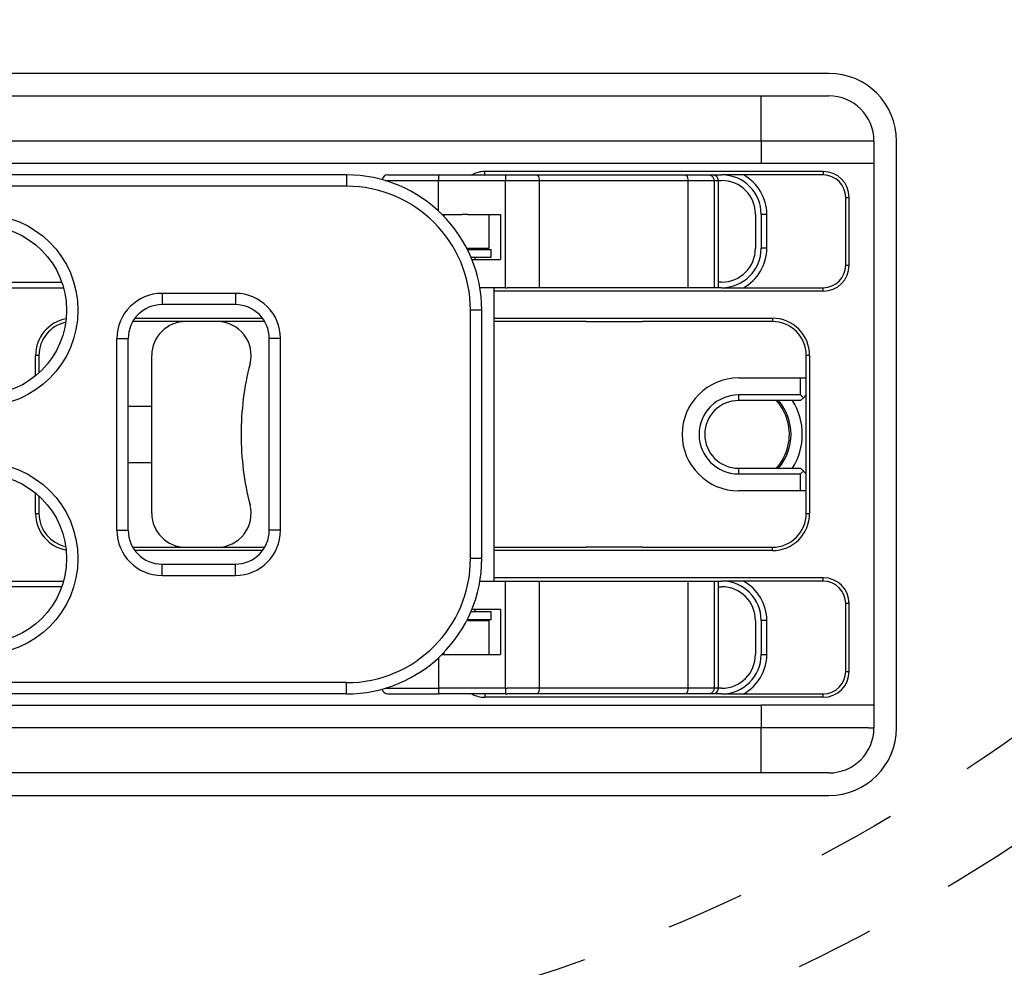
# Model space of a CAD drawing. Extents: x -1809 to 6113, y -4129 to 1471.
# Tile 138 of 197: x 2605 to 2693, y -1972 to -1888. Entities that reach past the tile are written whole.
import ezdxf

# ---------------------------------------------------------------- set-up
doc = ezdxf.new("R2010")
doc.units = 0
doc.linetypes.add('DASHED', pattern=[15, 7, -8])
doc.layers.get('0').update_dxf_attribs({"linetype": 'CONTINUOUS'})
doc.layers.add('1', color=7, linetype='CONTINUOUS')

# ---------------------------------------------------------------- blocks, each defined once
blk = doc.blocks.new('DOWEL_PIN_5X22DIN6325__388', base_point=(2660.562, -1914.879))
at = {"color": 1, "linetype": 'CONTINUOUS'}
blk.add_line((2655.562, -1914.879), (2660.562, -1914.879), dxfattribs=at)
blk = doc.blocks.new('DOWEL_PIN_5X22DIN6325__389', base_point=(2660.562, -1934.879))
at = {"color": 1, "linetype": 'CONTINUOUS'}
blk.add_line((2660.562, -1934.879), (2655.562, -1934.879), dxfattribs=at)
blk = doc.blocks.new('NEEDLE_BEARING_0509_1__390', base_point=(2661.562, -1947.379))
at = {"color": 1, "linetype": 'CONTINUOUS'}
blk.add_line((2661.562, -1947.379), (2654.562, -1947.379), dxfattribs=at)
blk = doc.blocks.new('NEEDLE_BEARING_0509_3__392', base_point=(2661.562, -1902.379))
at = {"color": 1, "linetype": 'CONTINUOUS'}
blk.add_line((2654.562, -1902.379), (2661.562, -1902.379), dxfattribs=at)
blk = doc.blocks.new('BEARING_PARTS__393', base_point=(2661.562, -1902.379))
for name, p in [('NEEDLE_BEARING_0509_3__392', (2661.562, -1902.379)), ('DOWEL_PIN_5X22DIN6325__388', (2660.562, -1914.879)), ('DOWEL_PIN_5X22DIN6325__389', (2660.562, -1934.879)), ('NEEDLE_BEARING_0509_1__390', (2661.562, -1947.379))]:
    blk.add_blockref(name, p)
blk = doc.blocks.new('PLATE_E7018-27702__394', base_point=(2681.062, -1894.879))
at = {"color": 1, "linetype": 'CONTINUOUS'}
for p, q in [((2580.062, -1894.879), (2624.062, -1894.879)), ((2624.062, -1894.879), (2626.062, -1894.879)), ((2626.062, -1894.879), (2627.062, -1894.879)), ((2627.062, -1894.879), (2629.062, -1894.879)), ((2629.062, -1894.879), (2655.562, -1894.879)), ((2655.562, -1894.879), (2657.562, -1894.879)), ((2657.562, -1894.879), (2658.062, -1894.879)), ((2658.062, -1894.879), (2658.562, -1894.879)), ((2658.562, -1894.879), (2660.562, -1894.879)), ((2660.562, -1894.879), (2671.062, -1894.879)), ((2671.062, -1894.879), (2677.062, -1894.879)), ((2681.062, -1898.879), (2680.562, -1898.879)), ((2681.062, -1898.879), (2681.062, -1900.879)), ((2681.062, -1900.879), (2681.062, -1948.879)), ((2648.562, -1901.879), (2651.151, -1901.879)), ((2651.151, -1901.879), (2664.322, -1901.879)), ((2664.322, -1901.879), (2666.413, -1901.879)), ((2666.413, -1901.879), (2666.777, -1901.879)), ((2666.777, -1901.879), (2667.562, -1901.879)), ((2648.562, -1902.379), (2651.401, -1902.379)), ((2651.401, -1902.379), (2654.562, -1902.379)), ((2654.562, -1902.379), (2661.562, -1902.379)), ((2661.562, -1902.379), (2664.572, -1902.379)), ((2664.572, -1902.379), (2666.888, -1902.379)), ((2666.888, -1902.379), (2667.277, -1902.379)), ((2667.277, -1902.379), (2667.562, -1902.379)), ((2645.062, -1905.379), (2644.562, -1905.379)), ((2670.562, -1905.379), (2670.562, -1908.379)), ((2671.062, -1905.379), (2671.062, -1908.379)), ((2671.562, -1905.379), (2671.062, -1905.379)), ((2671.562, -1908.379), (2671.562, -1905.379)), ((2644.968, -1908.379), (2645.062, -1908.379)), ((2671.562, -1908.379), (2671.062, -1908.379)), ((2667.562, -1911.379), (2667.277, -1911.379)), ((2651.401, -1911.879), (2648.562, -1911.879)), ((2664.572, -1911.879), (2651.401, -1911.879)), ((2666.888, -1911.879), (2664.572, -1911.879)), ((2667.277, -1911.879), (2666.888, -1911.879)), ((2667.562, -1911.879), (2667.277, -1911.879)), ((2648.562, -1937.879), (2651.401, -1937.879)), ((2651.401, -1937.879), (2664.572, -1937.879)), ((2664.572, -1937.879), (2666.888, -1937.879)), ((2666.888, -1937.879), (2667.277, -1937.879)), ((2667.277, -1937.879), (2667.562, -1937.879)), ((2667.277, -1938.379), (2667.562, -1938.379)), ((2645.062, -1941.379), (2644.968, -1941.379)), ((2670.562, -1941.379), (2670.562, -1944.379)), ((2671.062, -1941.379), (2671.062, -1944.379)), ((2671.562, -1941.379), (2671.062, -1941.379)), ((2671.562, -1944.379), (2671.562, -1941.379)), ((2644.562, -1944.379), (2645.062, -1944.379)), ((2671.062, -1944.379), (2671.562, -1944.379)), ((2651.401, -1947.379), (2648.562, -1947.379)), ((2654.562, -1947.379), (2651.401, -1947.379)), ((2661.562, -1947.379), (2654.562, -1947.379)), ((2664.572, -1947.379), (2661.562, -1947.379)), ((2666.888, -1947.379), (2664.572, -1947.379)), ((2667.277, -1947.379), (2666.888, -1947.379)), ((2667.562, -1947.379), (2667.277, -1947.379)), ((2651.151, -1947.879), (2648.562, -1947.879)), ((2664.322, -1947.879), (2651.151, -1947.879)), ((2666.413, -1947.879), (2664.322, -1947.879)), ((2666.777, -1947.879), (2666.413, -1947.879)), ((2667.562, -1947.879), (2666.777, -1947.879)), ((2681.062, -1948.879), (2681.062, -1950.879)), ((2680.562, -1950.879), (2681.062, -1950.879)), ((2624.062, -1954.879), (2580.062, -1954.879)), ((2626.062, -1954.879), (2624.062, -1954.879)), ((2627.062, -1954.879), (2626.062, -1954.879)), ((2629.062, -1954.879), (2627.062, -1954.879)), ((2655.562, -1954.879), (2629.062, -1954.879)), ((2657.562, -1954.879), (2655.562, -1954.879)), ((2658.062, -1954.879), (2657.562, -1954.879)), ((2658.562, -1954.879), (2658.062, -1954.879)), ((2660.562, -1954.879), (2658.562, -1954.879)), ((2671.062, -1954.879), (2660.562, -1954.879)), ((2677.062, -1954.879), (2671.062, -1954.879))]:
    blk.add_line(p, q, dxfattribs=at)
for centre, radius, start, end in [((2677.062, -1898.879), 4, 0, 90), ((2667.562, -1905.379), 3.5, 0, 90), ((2667.562, -1905.379), 4, 0, 61.04498), ((2667.562, -1905.379), 3, 0, 90), ((2648.562, -1908.379), 3.5, 180, -178.36275), ((2648.562, -1908.379), 3, 180, -178.08979), ((2667.562, -1908.379), 3, -90, 0), ((2667.562, -1908.379), 3.5, -90, 0), ((2667.562, -1908.379), 4, -61.04498, 0), ((2648.562, -1908.379), 3, -164.53399, -160.52878), ((2669.111, -1924.879), 4.6, -40.70571, 40.70571), ((2669.111, -1924.879), 5.6, -32.39237, 32.39237), ((2667.562, -1941.379), 3.5, 0, 90), ((2667.562, -1941.379), 4, 0, 61.04498), ((2667.562, -1941.379), 3, 0, 90), ((2648.562, -1941.379), 3, 160.52878, 164.53399), ((2648.562, -1941.379), 3.5, 178.36275, 180), ((2648.562, -1941.379), 3, 178.08979, 180), ((2667.562, -1944.379), 3, -90, 0), ((2667.562, -1944.379), 3.5, -90, 0), ((2667.562, -1944.379), 4, -61.04498, 0), ((2677.062, -1950.879), 4, -90, 0)]:
    blk.add_arc(centre, radius, start, end, dxfattribs=at)
blk = doc.blocks.new('PLATE_ASSY_E7018-67702_395', base_point=(2681.062, -1894.879))
for name, p in [('PLATE_E7018-27702__394', (2681.062, -1894.879)), ('BEARING_PARTS__393', (2661.562, -1902.379))]:
    blk.add_blockref(name, p)
blk = doc.blocks.new('DOWEL_PIN_5X50_DIN6325_396', base_point=(2617.062, -1922.379))
at = {"color": 1, "linetype": 'CONTINUOUS'}
for p, q in [((2587.062, -1922.379), (2589.062, -1922.379)), ((2614.971, -1922.379), (2617.062, -1922.379)), ((2587.062, -1927.379), (2589.062, -1927.379)), ((2614.971, -1927.379), (2617.062, -1927.379))]:
    blk.add_line(p, q, dxfattribs=at)
blk = doc.blocks.new('LATCH_E7018-21201_1__398', base_point=(2675.062, -1914.879))
at = {"color": 1, "linetype": 'CONTINUOUS'}
for p, q in [((2622.864, -1914.879), (2620.062, -1914.879)), ((2626.562, -1914.879), (2622.864, -1914.879)), ((2627.069, -1914.879), (2626.562, -1914.879)), ((2655.562, -1914.879), (2647.373, -1914.879)), ((2655.562, -1914.879), (2660.562, -1914.879)), ((2668.066, -1914.879), (2660.562, -1914.879)), ((2672.062, -1914.879), (2668.066, -1914.879)), ((2617.062, -1931.879), (2617.062, -1917.879)), ((2675.062, -1919.879), (2675.062, -1917.879)), ((2669.062, -1919.879), (2674.562, -1919.879)), ((2674.562, -1919.879), (2675.062, -1919.879)), ((2674.562, -1921.379), (2674.562, -1919.879)), ((2675.062, -1921.379), (2675.062, -1919.879)), ((2674.562, -1921.379), (2669.062, -1921.379)), ((2669.062, -1921.379), (2669.062, -1921.879)), ((2674.812, -1921.629), (2674.562, -1921.379)), ((2675.062, -1921.379), (2674.812, -1921.629)), ((2674.562, -1921.879), (2669.062, -1921.879)), ((2674.812, -1921.629), (2674.562, -1921.879)), ((2669.062, -1927.879), (2674.562, -1927.879)), ((2669.062, -1927.879), (2669.062, -1928.379)), ((2674.812, -1928.129), (2674.562, -1927.879)), ((2674.812, -1928.129), (2674.562, -1928.379)), ((2674.812, -1928.129), (2675.062, -1928.379)), ((2669.062, -1928.379), (2674.562, -1928.379)), ((2674.562, -1929.879), (2674.562, -1928.379)), ((2675.062, -1929.879), (2675.062, -1928.379)), ((2674.562, -1929.879), (2669.062, -1929.879)), ((2675.062, -1929.879), (2674.562, -1929.879)), ((2675.062, -1931.879), (2675.062, -1929.879)), ((2620.062, -1934.879), (2622.864, -1934.879)), ((2622.864, -1934.879), (2626.062, -1934.879)), ((2626.062, -1934.879), (2627.069, -1934.879)), ((2647.373, -1934.879), (2655.562, -1934.879)), ((2660.562, -1934.879), (2655.562, -1934.879)), ((2660.562, -1934.879), (2667.966, -1934.879)), ((2667.966, -1934.879), (2672.062, -1934.879))]:
    blk.add_line(p, q, dxfattribs=at)
for centre, radius, start, end in [((2620.062, -1917.879), 3, 90, 180), ((2622.864, -1917.879), 3, -14.47751, 90), ((2672.062, -1917.879), 3, 0, 90), ((2649.974, -1924.879), 25, 165.52249, 180), ((2669.062, -1924.879), 5, 90, -90), ((2669.062, -1924.879), 3.5, 90, -90), ((2669.062, -1924.879), 3, 90, -90), ((2649.974, -1924.879), 25, 180, -165.52249), ((2622.864, -1931.879), 3, -90, 14.47751), ((2620.062, -1931.879), 3, 180, -90), ((2672.062, -1931.879), 3, -90, 0)]:
    blk.add_arc(centre, radius, start, end, dxfattribs=at)
blk = doc.blocks.new('LOCK_ASSY__399', base_point=(2675.062, -1914.879))
for name, p in [('LATCH_E7018-21201_1__398', (2675.062, -1914.879)), ('DOWEL_PIN_5X50_DIN6325_396', (2617.062, -1922.379))]:
    blk.add_blockref(name, p)
blk = doc.blocks.new('LEVER_E7018-25001__400', base_point=(2646.303, -1901.879))
at = {"color": 1, "linetype": 'CONTINUOUS'}
for p, q in [((2617.473, -1901.879), (2569.156, -1901.879)), ((2628.34, -1901.879), (2617.473, -1901.879)), ((2629.34, -1901.879), (2628.34, -1901.879)), ((2634.303, -1901.879), (2629.34, -1901.879)), ((2634.303, -1901.879), (2634.303, -1902.879)), ((2634.303, -1902.879), (2569.156, -1902.879)), ((2617.971, -1912.379), (2617.971, -1913.379)), ((2624.471, -1912.379), (2617.971, -1912.379)), ((2624.471, -1912.379), (2624.471, -1913.379)), ((2624.471, -1913.379), (2617.971, -1913.379)), ((2645.303, -1935.879), (2645.303, -1913.879)), ((2646.303, -1913.879), (2645.303, -1913.879)), ((2646.303, -1935.879), (2646.303, -1913.879)), ((2613.971, -1916.379), (2614.971, -1916.379)), ((2613.971, -1933.379), (2613.971, -1916.379)), ((2614.971, -1933.379), (2614.971, -1916.379)), ((2628.471, -1916.379), (2627.471, -1916.379)), ((2627.471, -1933.379), (2627.471, -1916.379)), ((2628.471, -1933.379), (2628.471, -1916.379)), ((2613.971, -1933.379), (2614.971, -1933.379)), ((2628.471, -1933.379), (2627.471, -1933.379)), ((2646.303, -1935.879), (2645.303, -1935.879)), ((2617.971, -1936.379), (2624.471, -1936.379)), ((2617.971, -1937.379), (2617.971, -1936.379)), ((2624.471, -1937.379), (2624.471, -1936.379)), ((2617.971, -1937.379), (2624.471, -1937.379)), ((2634.303, -1946.879), (2569.156, -1946.879)), ((2634.303, -1947.879), (2634.303, -1946.879)), ((2617.473, -1947.879), (2569.156, -1947.879)), ((2628.34, -1947.879), (2617.473, -1947.879)), ((2629.34, -1947.879), (2628.34, -1947.879)), ((2634.303, -1947.879), (2629.34, -1947.879))]:
    blk.add_line(p, q, dxfattribs=at)
for centre, radius in [((2602.016, -1913.879), 8.5), ((2602.016, -1913.879), 7.5), ((2602.016, -1935.879), 8.5), ((2602.016, -1935.879), 7.5)]:
    blk.add_circle(centre, radius, dxfattribs=at)
for centre, radius, start, end in [((2634.303, -1913.879), 12, 0, 90), ((2634.303, -1913.879), 11, 0, 90), ((2617.971, -1916.379), 4, 90, 180), ((2624.471, -1916.379), 4, 0, 90), ((2617.971, -1916.379), 3, 90, 180), ((2624.471, -1916.379), 3, 0, 90), ((2617.971, -1933.379), 4, 180, -90), ((2617.971, -1933.379), 3, -180, -90), ((2624.471, -1933.379), 3, -90, 0), ((2624.471, -1933.379), 4, -90, 0), ((2634.303, -1935.879), 11, -90, 0), ((2634.303, -1935.879), 12, -90, 0)]:
    blk.add_arc(centre, radius, start, end, dxfattribs=at)
blk = doc.blocks.new('RETAIN_RING_DIN6799-4__402', base_point=(2647.123, -1908.479))
at = {"color": 1, "linetype": 'CONTINUOUS'}
for p, q in [((2645.019, -1908.479), (2647.123, -1908.479)), ((2647.123, -1909.179), (2647.123, -1908.479)), ((2645.344, -1909.179), (2647.123, -1909.179))]:
    blk.add_line(p, q, dxfattribs=at)
blk = doc.blocks.new('RETAIN_RING_DIN6799-4__403', base_point=(2647.123, -1940.579))
at = {"color": 1, "linetype": 'CONTINUOUS'}
for p, q in [((2645.344, -1940.579), (2647.123, -1940.579)), ((2647.123, -1941.279), (2647.123, -1940.579)), ((2645.019, -1941.279), (2647.123, -1941.279))]:
    blk.add_line(p, q, dxfattribs=at)
blk = doc.blocks.new('CAM_E7018-25002__404', base_point=(2667.277, -1901.879))
at = {"color": 1, "linetype": 'CONTINUOUS'}
for p, q in [((2637.973, -1901.879), (2640.273, -1901.879)), ((2640.273, -1901.879), (2642.473, -1901.879)), ((2642.473, -1901.879), (2644.673, -1901.879)), ((2642.473, -1901.879), (2642.473, -1902.379)), ((2644.673, -1901.879), (2646.562, -1901.879)), ((2646.562, -1901.879), (2648.401, -1901.879)), ((2648.401, -1901.879), (2648.562, -1901.879)), ((2648.401, -1901.879), (2648.401, -1902.379)), ((2648.562, -1901.879), (2651.151, -1901.879)), ((2651.151, -1901.879), (2664.322, -1901.879)), ((2664.322, -1901.879), (2666.413, -1901.879)), ((2666.413, -1901.879), (2666.777, -1901.879)), ((2637.731, -1902.379), (2642.473, -1902.379)), ((2642.473, -1905.09), (2642.473, -1902.379)), ((2642.473, -1902.379), (2648.401, -1902.379)), ((2648.401, -1902.379), (2648.562, -1902.379)), ((2648.401, -1911.879), (2648.401, -1902.379)), ((2648.562, -1902.379), (2651.401, -1902.379)), ((2651.401, -1902.379), (2651.401, -1911.879)), ((2651.401, -1902.379), (2654.562, -1902.379)), ((2654.562, -1902.379), (2661.562, -1902.379)), ((2661.562, -1902.379), (2664.572, -1902.379)), ((2664.572, -1902.379), (2664.572, -1911.879)), ((2664.572, -1902.379), (2666.888, -1902.379)), ((2666.888, -1902.379), (2666.888, -1911.879)), ((2666.888, -1902.379), (2667.277, -1902.379)), ((2667.277, -1911.879), (2667.277, -1902.379)), ((2642.773, -1905.379), (2642.973, -1905.379)), ((2642.973, -1905.379), (2644.562, -1905.379)), ((2645.062, -1905.379), (2644.562, -1905.379)), ((2645.062, -1905.379), (2645.562, -1905.379)), ((2645.562, -1905.379), (2646.973, -1905.379)), ((2646.973, -1905.379), (2647.973, -1905.379)), ((2647.973, -1905.379), (2647.973, -1909.379)), ((2645.427, -1909.379), (2647.973, -1909.379)), ((2646.562, -1911.879), (2646.135, -1911.879)), ((2647.373, -1911.879), (2646.562, -1911.879)), ((2647.373, -1911.879), (2647.373, -1937.879)), ((2648.401, -1911.879), (2647.373, -1911.879)), ((2648.401, -1911.879), (2648.562, -1911.879)), ((2651.401, -1911.879), (2648.562, -1911.879)), ((2664.572, -1911.879), (2651.401, -1911.879)), ((2666.888, -1911.879), (2664.572, -1911.879)), ((2667.277, -1911.879), (2666.888, -1911.879)), ((2646.135, -1937.879), (2646.562, -1937.879)), ((2646.562, -1937.879), (2647.373, -1937.879)), ((2647.373, -1937.879), (2648.401, -1937.879)), ((2648.401, -1937.879), (2648.562, -1937.879)), ((2648.401, -1947.379), (2648.401, -1937.879)), ((2648.562, -1937.879), (2651.401, -1937.879)), ((2651.401, -1937.879), (2664.572, -1937.879)), ((2651.401, -1937.879), (2651.401, -1947.379)), ((2664.572, -1937.879), (2666.888, -1937.879)), ((2664.572, -1937.879), (2664.572, -1947.379)), ((2666.888, -1937.879), (2667.277, -1937.879)), ((2666.888, -1937.879), (2666.888, -1947.379)), ((2667.277, -1947.379), (2667.277, -1937.879)), ((2645.427, -1940.379), (2647.973, -1940.379)), ((2647.973, -1940.379), (2647.973, -1944.379)), ((2642.473, -1944.668), (2642.473, -1947.379)), ((2642.773, -1944.379), (2642.973, -1944.379)), ((2642.973, -1944.379), (2644.562, -1944.379)), ((2644.562, -1944.379), (2645.062, -1944.379)), ((2645.062, -1944.379), (2645.562, -1944.379)), ((2645.562, -1944.379), (2646.973, -1944.379)), ((2646.973, -1944.379), (2647.973, -1944.379)), ((2637.731, -1947.379), (2642.473, -1947.379)), ((2648.401, -1947.379), (2642.473, -1947.379)), ((2642.473, -1947.379), (2642.473, -1947.879)), ((2648.401, -1947.379), (2648.562, -1947.379)), ((2648.401, -1947.379), (2648.401, -1947.879)), ((2651.401, -1947.379), (2648.562, -1947.379)), ((2654.562, -1947.379), (2651.401, -1947.379)), ((2661.562, -1947.379), (2654.562, -1947.379)), ((2664.572, -1947.379), (2661.562, -1947.379)), ((2666.888, -1947.379), (2664.572, -1947.379)), ((2667.277, -1947.379), (2666.888, -1947.379)), ((2637.973, -1947.879), (2640.273, -1947.879)), ((2640.273, -1947.879), (2642.473, -1947.879)), ((2644.673, -1947.879), (2642.473, -1947.879)), ((2646.562, -1947.879), (2644.673, -1947.879)), ((2648.401, -1947.879), (2646.562, -1947.879)), ((2648.401, -1947.879), (2648.562, -1947.879)), ((2651.151, -1947.879), (2648.562, -1947.879)), ((2664.322, -1947.879), (2651.151, -1947.879)), ((2666.413, -1947.879), (2664.322, -1947.879)), ((2666.777, -1947.879), (2666.413, -1947.879))]:
    blk.add_line(p, q, dxfattribs=at)
for centre, start, end in [((2637.973, -1902.379), 90, 171.69872), ((2666.777, -1902.379), 0, 90), ((2637.973, -1947.379), -171.69872, -90), ((2666.777, -1947.379), -90, 0)]:
    blk.add_arc(centre, 0.5, start, end, dxfattribs=at)
for points in [[(2651.151, -1901.879), (2651.195, -1901.879), (2651.238, -1901.902), (2651.314, -1901.99), (2651.345, -1902.053), (2651.389, -1902.205), (2651.401, -1902.291), (2651.401, -1902.379)], [(2664.322, -1901.879), (2664.366, -1901.879), (2664.409, -1901.902), (2664.485, -1901.99), (2664.517, -1902.053), (2664.56, -1902.205), (2664.572, -1902.291), (2664.572, -1902.379)], [(2666.413, -1901.879), (2666.496, -1901.879), (2666.578, -1901.902), (2666.723, -1901.99), (2666.783, -1902.053), (2666.866, -1902.205), (2666.888, -1902.291), (2666.888, -1902.379)], [(2651.401, -1947.379), (2651.401, -1947.467), (2651.389, -1947.553), (2651.345, -1947.705), (2651.314, -1947.768), (2651.238, -1947.856), (2651.195, -1947.879), (2651.151, -1947.879)], [(2664.572, -1947.379), (2664.572, -1947.467), (2664.56, -1947.553), (2664.517, -1947.705), (2664.485, -1947.768), (2664.409, -1947.856), (2664.366, -1947.879), (2664.322, -1947.879)], [(2666.888, -1947.379), (2666.888, -1947.467), (2666.866, -1947.553), (2666.783, -1947.705), (2666.723, -1947.768), (2666.578, -1947.856), (2666.496, -1947.879), (2666.413, -1947.879)]]:
    blk.add_open_spline(points, degree=3, knots=[0, 0, 0, 0, 1, 1, 2, 2, 3, 3, 3, 3], dxfattribs=at)
blk = doc.blocks.new('PIN_E7018-23702_1__405', base_point=(2644.973, -1901.879))
at = {"color": 1, "linetype": 'CONTINUOUS'}
for p, q in [((2640.273, -1901.879), (2642.473, -1901.879)), ((2642.473, -1901.879), (2644.673, -1901.879)), ((2644.973, -1908.389), (2644.973, -1908.379)), ((2644.973, -1941.379), (2644.973, -1941.369)), ((2640.273, -1947.879), (2642.473, -1947.879)), ((2644.673, -1947.879), (2642.473, -1947.879))]:
    blk.add_line(p, q, dxfattribs=at)
blk = doc.blocks.new('RAIL_E7018-23701_1__407', base_point=(2646.973, -1901.879))
at = {"color": 1, "linetype": 'CONTINUOUS'}
for p, q in [((2617.473, -1901.879), (2569.156, -1901.879)), ((2628.34, -1901.879), (2617.473, -1901.879)), ((2629.34, -1901.879), (2628.34, -1901.879)), ((2642.773, -1905.379), (2642.973, -1905.379)), ((2642.973, -1905.379), (2644.562, -1905.379)), ((2642.973, -1905.583), (2642.973, -1905.379)), ((2645.062, -1905.379), (2644.562, -1905.379)), ((2645.062, -1905.379), (2645.562, -1905.379)), ((2645.562, -1905.379), (2646.973, -1905.379)), ((2646.973, -1908.379), (2646.973, -1905.379)), ((2644.968, -1908.379), (2645.062, -1908.379)), ((2645.062, -1908.379), (2645.562, -1908.379)), ((2645.562, -1908.379), (2646.973, -1908.379)), ((2594.945, -1911.379), (2609.087, -1911.379)), ((2594.788, -1911.879), (2609.245, -1911.879))]:
    blk.add_line(p, q, dxfattribs=at)
blk = doc.blocks.new('RAIL_E7018-23701_2__408', base_point=(2646.973, -1937.879))
at = {"color": 1, "linetype": 'CONTINUOUS'}
for p, q in [((2594.788, -1937.879), (2609.245, -1937.879)), ((2609.087, -1938.379), (2594.945, -1938.379)), ((2645.062, -1941.379), (2644.968, -1941.379)), ((2645.062, -1941.379), (2645.562, -1941.379)), ((2645.562, -1941.379), (2646.973, -1941.379)), ((2646.973, -1944.379), (2646.973, -1941.379)), ((2642.773, -1944.379), (2642.973, -1944.379)), ((2642.973, -1944.379), (2642.973, -1944.175)), ((2642.973, -1944.379), (2644.562, -1944.379)), ((2644.562, -1944.379), (2645.062, -1944.379)), ((2645.062, -1944.379), (2645.562, -1944.379)), ((2645.562, -1944.379), (2646.973, -1944.379)), ((2617.473, -1947.879), (2569.156, -1947.879)), ((2628.34, -1947.879), (2617.473, -1947.879)), ((2629.34, -1947.879), (2628.34, -1947.879))]:
    blk.add_line(p, q, dxfattribs=at)
blk = doc.blocks.new('CLAMP_ASSY__410', base_point=(2667.277, -1901.879))
for name, p in [('RAIL_E7018-23701_1__407', (2646.973, -1901.879)), ('LEVER_E7018-25001__400', (2646.303, -1901.879)), ('CAM_E7018-25002__404', (2667.277, -1901.879)), ('PIN_E7018-23702_1__405', (2644.973, -1901.879)), ('RETAIN_RING_DIN6799-4__402', (2647.123, -1908.479)), ('RAIL_E7018-23701_2__408', (2646.973, -1937.879)), ('RETAIN_RING_DIN6799-4__403', (2647.123, -1940.579))]:
    blk.add_blockref(name, p)
blk = doc.blocks.new('PIN_E7018-23703_8__412', base_point=(2660.562, -1950.879))
at = {"color": 1, "linetype": 'CONTINUOUS'}
for p, q in [((2656.062, -1950.879), (2655.562, -1950.879)), ((2660.062, -1950.879), (2656.062, -1950.879)), ((2660.499, -1950.879), (2660.062, -1950.879)), ((2660.562, -1950.879), (2660.499, -1950.879)), ((2657.562, -1954.879), (2655.562, -1954.879)), ((2660.562, -1954.879), (2658.562, -1954.879))]:
    blk.add_line(p, q, dxfattribs=at)
blk = doc.blocks.new('PIN_E7018-23703_7__413', base_point=(2629.062, -1950.879))
at = {"color": 1, "linetype": 'CONTINUOUS'}
for p, q in [((2624.562, -1950.879), (2624.062, -1950.879)), ((2628.562, -1950.879), (2624.562, -1950.879)), ((2628.999, -1950.879), (2628.562, -1950.879)), ((2629.062, -1950.879), (2628.999, -1950.879)), ((2626.062, -1954.879), (2624.062, -1954.879)), ((2629.062, -1954.879), (2627.062, -1954.879))]:
    blk.add_line(p, q, dxfattribs=at)
blk = doc.blocks.new('PIN_E7018-23703_2__417', base_point=(2629.062, -1894.879))
at = {"color": 1, "linetype": 'CONTINUOUS'}
for p, q in [((2624.062, -1894.879), (2626.062, -1894.879)), ((2627.062, -1894.879), (2629.062, -1894.879)), ((2624.562, -1898.879), (2624.062, -1898.879)), ((2628.562, -1898.879), (2624.562, -1898.879)), ((2629.062, -1898.879), (2628.562, -1898.879))]:
    blk.add_line(p, q, dxfattribs=at)
blk = doc.blocks.new('PIN_E7018-23703_1__418', base_point=(2660.562, -1894.879))
at = {"color": 1, "linetype": 'CONTINUOUS'}
for p, q in [((2655.562, -1894.879), (2657.562, -1894.879)), ((2658.562, -1894.879), (2660.562, -1894.879)), ((2656.062, -1898.879), (2655.562, -1898.879)), ((2660.062, -1898.879), (2656.062, -1898.879)), ((2660.562, -1898.879), (2660.062, -1898.879))]:
    blk.add_line(p, q, dxfattribs=at)
blk = doc.blocks.new('LATCHPINS__419', base_point=(2660.562, -1894.879))
for name, p in [('PIN_E7018-23703_2__417', (2629.062, -1894.879)), ('PIN_E7018-23703_1__418', (2660.562, -1894.879)), ('PIN_E7018-23703_7__413', (2629.062, -1950.879)), ('PIN_E7018-23703_8__412', (2660.562, -1950.879))]:
    blk.add_blockref(name, p)
blk = doc.blocks.new('Z_STAGE_PLATE__420', base_point=(2681.062, -1894.879))
at = {"color": 1, "linetype": 'CONTINUOUS'}
for p, q in [((2580.062, -1894.879), (2624.062, -1894.879)), ((2624.062, -1894.879), (2626.062, -1894.879)), ((2626.062, -1894.879), (2627.062, -1894.879)), ((2627.062, -1894.879), (2629.062, -1894.879)), ((2629.062, -1894.879), (2655.562, -1894.879)), ((2655.562, -1894.879), (2657.562, -1894.879)), ((2657.562, -1894.879), (2658.062, -1894.879)), ((2658.062, -1894.879), (2658.562, -1894.879)), ((2658.562, -1894.879), (2660.562, -1894.879)), ((2660.562, -1894.879), (2671.062, -1894.879)), ((2671.062, -1894.879), (2677.062, -1894.879)), ((2671.062, -1898.879), (2671.062, -1894.879)), ((2624.062, -1898.879), (2580.062, -1898.879)), ((2624.562, -1898.879), (2624.062, -1898.879)), ((2628.562, -1898.879), (2624.562, -1898.879)), ((2629.062, -1898.879), (2628.562, -1898.879)), ((2655.562, -1898.879), (2629.062, -1898.879)), ((2656.062, -1898.879), (2655.562, -1898.879)), ((2660.062, -1898.879), (2656.062, -1898.879)), ((2660.562, -1898.879), (2660.062, -1898.879)), ((2671.062, -1898.879), (2660.562, -1898.879)), ((2680.562, -1898.879), (2671.062, -1898.879)), ((2671.062, -1898.879), (2671.062, -1900.879)), ((2681.062, -1898.879), (2680.562, -1898.879)), ((2681.062, -1898.879), (2681.062, -1900.879)), ((2671.062, -1900.879), (2533.062, -1900.879)), ((2681.062, -1900.879), (2671.062, -1900.879)), ((2681.062, -1900.879), (2681.062, -1948.879)), ((2646.562, -1901.879), (2646.562, -1901.579)), ((2676.562, -1901.579), (2646.562, -1901.579)), ((2646.562, -1901.879), (2648.401, -1901.879)), ((2648.401, -1901.879), (2648.562, -1901.879)), ((2648.562, -1901.879), (2651.151, -1901.879)), ((2651.151, -1901.879), (2664.322, -1901.879)), ((2664.322, -1901.879), (2666.413, -1901.879)), ((2666.413, -1901.879), (2666.777, -1901.879)), ((2666.777, -1901.879), (2667.562, -1901.879)), ((2676.562, -1901.879), (2667.562, -1901.879)), ((2676.562, -1901.579), (2676.562, -1901.879)), ((2678.562, -1909.879), (2678.562, -1903.879)), ((2678.562, -1903.879), (2678.862, -1903.879)), ((2678.862, -1909.879), (2678.862, -1903.879)), ((2678.562, -1909.879), (2678.862, -1909.879)), ((2647.373, -1911.879), (2646.562, -1911.879)), ((2648.401, -1911.879), (2647.373, -1911.879)), ((2676.562, -1912.179), (2647.373, -1912.179)), ((2648.401, -1911.879), (2648.562, -1911.879)), ((2651.401, -1911.879), (2648.562, -1911.879)), ((2664.572, -1911.879), (2651.401, -1911.879)), ((2666.888, -1911.879), (2664.572, -1911.879)), ((2667.277, -1911.879), (2666.888, -1911.879)), ((2667.562, -1911.879), (2667.277, -1911.879)), ((2667.562, -1911.879), (2676.562, -1911.879)), ((2676.562, -1912.179), (2676.562, -1911.879)), ((2620.062, -1914.879), (2615.373, -1914.879)), ((2615.571, -1914.579), (2626.871, -1914.579)), ((2622.864, -1914.879), (2620.062, -1914.879)), ((2626.562, -1914.879), (2622.864, -1914.879)), ((2627.069, -1914.879), (2626.562, -1914.879)), ((2647.373, -1914.579), (2672.062, -1914.579)), ((2655.562, -1914.879), (2647.373, -1914.879)), ((2655.562, -1914.879), (2660.562, -1914.879)), ((2668.066, -1914.879), (2660.562, -1914.879)), ((2672.062, -1914.879), (2668.066, -1914.879)), ((2672.062, -1914.579), (2672.062, -1914.879)), ((2607.062, -1917.879), (2606.762, -1917.879)), ((2606.762, -1919.687), (2606.762, -1917.879)), ((2607.062, -1917.879), (2607.062, -1919.428)), ((2675.362, -1917.879), (2675.062, -1917.879)), ((2675.062, -1919.879), (2675.062, -1917.879)), ((2675.362, -1917.879), (2675.362, -1931.879)), ((2675.062, -1921.379), (2675.062, -1919.879)), ((2675.062, -1928.379), (2675.062, -1921.379)), ((2675.062, -1929.879), (2675.062, -1928.379)), ((2606.762, -1931.879), (2606.762, -1930.071)), ((2675.062, -1931.879), (2675.062, -1929.879)), ((2607.062, -1930.33), (2607.062, -1931.879)), ((2606.762, -1931.879), (2607.062, -1931.879)), ((2675.062, -1931.879), (2675.362, -1931.879)), ((2615.373, -1934.879), (2620.062, -1934.879)), ((2626.871, -1935.179), (2615.571, -1935.179)), ((2620.062, -1934.879), (2622.864, -1934.879)), ((2622.864, -1934.879), (2626.062, -1934.879)), ((2626.062, -1934.879), (2627.069, -1934.879)), ((2647.373, -1934.879), (2655.562, -1934.879)), ((2672.062, -1935.179), (2647.373, -1935.179)), ((2660.562, -1934.879), (2655.562, -1934.879)), ((2660.562, -1934.879), (2667.966, -1934.879)), ((2667.966, -1934.879), (2672.062, -1934.879)), ((2672.062, -1935.179), (2672.062, -1934.879)), ((2646.562, -1937.879), (2647.373, -1937.879)), ((2676.562, -1937.579), (2647.373, -1937.579)), ((2647.373, -1937.879), (2648.401, -1937.879)), ((2648.401, -1937.879), (2648.562, -1937.879)), ((2648.562, -1937.879), (2651.401, -1937.879)), ((2651.401, -1937.879), (2664.572, -1937.879)), ((2664.572, -1937.879), (2666.888, -1937.879)), ((2666.888, -1937.879), (2667.277, -1937.879)), ((2667.277, -1937.879), (2667.562, -1937.879)), ((2676.562, -1937.879), (2667.562, -1937.879)), ((2676.562, -1937.879), (2676.562, -1937.579)), ((2678.562, -1945.879), (2678.562, -1939.879)), ((2678.862, -1939.879), (2678.562, -1939.879)), ((2678.862, -1945.879), (2678.862, -1939.879)), ((2678.562, -1945.879), (2678.862, -1945.879)), ((2646.562, -1947.879), (2646.562, -1948.179)), ((2648.401, -1947.879), (2646.562, -1947.879)), ((2676.562, -1948.179), (2646.562, -1948.179)), ((2648.401, -1947.879), (2648.562, -1947.879)), ((2651.151, -1947.879), (2648.562, -1947.879)), ((2664.322, -1947.879), (2651.151, -1947.879)), ((2666.413, -1947.879), (2664.322, -1947.879)), ((2666.777, -1947.879), (2666.413, -1947.879)), ((2667.562, -1947.879), (2666.777, -1947.879)), ((2667.562, -1947.879), (2676.562, -1947.879)), ((2676.562, -1948.179), (2676.562, -1947.879)), ((2533.062, -1948.879), (2671.062, -1948.879)), ((2681.062, -1948.879), (2671.062, -1948.879)), ((2671.062, -1948.879), (2671.062, -1950.879)), ((2681.062, -1948.879), (2681.062, -1950.879)), ((2624.062, -1950.879), (2580.062, -1950.879)), ((2624.562, -1950.879), (2624.062, -1950.879)), ((2628.562, -1950.879), (2624.562, -1950.879)), ((2628.999, -1950.879), (2628.562, -1950.879)), ((2629.062, -1950.879), (2628.999, -1950.879)), ((2655.562, -1950.879), (2629.062, -1950.879)), ((2656.062, -1950.879), (2655.562, -1950.879)), ((2660.062, -1950.879), (2656.062, -1950.879)), ((2660.499, -1950.879), (2660.062, -1950.879)), ((2660.562, -1950.879), (2660.499, -1950.879)), ((2671.062, -1950.879), (2660.562, -1950.879)), ((2671.062, -1954.879), (2671.062, -1950.879)), ((2680.562, -1950.879), (2671.062, -1950.879)), ((2680.562, -1950.879), (2681.062, -1950.879)), ((2624.062, -1954.879), (2580.062, -1954.879)), ((2626.062, -1954.879), (2624.062, -1954.879)), ((2627.062, -1954.879), (2626.062, -1954.879)), ((2629.062, -1954.879), (2627.062, -1954.879)), ((2655.562, -1954.879), (2629.062, -1954.879)), ((2657.562, -1954.879), (2655.562, -1954.879)), ((2658.062, -1954.879), (2657.562, -1954.879)), ((2658.562, -1954.879), (2658.062, -1954.879)), ((2660.562, -1954.879), (2658.562, -1954.879)), ((2671.062, -1954.879), (2660.562, -1954.879)), ((2677.062, -1954.879), (2671.062, -1954.879))]:
    blk.add_line(p, q, dxfattribs=at)
for centre, radius, start, end in [((2677.062, -1898.879), 4, 0, 90), ((2646.562, -1903.879), 2.3, 90, 119.59185), ((2676.562, -1903.879), 2.3, 0, 90), ((2676.562, -1903.879), 2, 0, 90), ((2676.562, -1909.879), 2, -90, 0), ((2676.562, -1909.879), 2.3, -90, 0), ((2610.062, -1917.879), 3.3, 100.1768, 180), ((2610.062, -1917.879), 3, 101.95211, 180), ((2672.062, -1917.879), 3.3, 0, 90), ((2672.062, -1917.879), 3, 0, 90), ((2610.062, -1931.879), 3.3, 180, -100.1768), ((2610.062, -1931.879), 3, 180, -101.95211), ((2672.062, -1931.879), 3, -90, 0), ((2672.062, -1931.879), 3.3, -90, 0), ((2676.562, -1939.879), 2.3, 0, 90), ((2676.562, -1939.879), 2, 0, 90), ((2676.562, -1945.879), 2, -90, 0), ((2676.562, -1945.879), 2.3, -90, 0), ((2646.562, -1945.879), 2.3, -119.59185, -90), ((2677.062, -1950.879), 4, -90, 0)]:
    blk.add_arc(centre, radius, start, end, dxfattribs=at)
blk = doc.blocks.new('Z-STAGE_ASSY__421', base_point=(2681.062, -1894.879))
for name, p in [('Z_STAGE_PLATE__420', (2681.062, -1894.879)), ('LATCHPINS__419', (2660.562, -1894.879)), ('CLAMP_ASSY__410', (2667.277, -1901.879)), ('LOCK_ASSY__399', (2675.062, -1914.879))]:
    blk.add_blockref(name, p)
blk = doc.blocks.new('E7018FA_ASSY_1__422', base_point=(2681.062, -1894.879))
for name in ['PLATE_ASSY_E7018-67702_395', 'Z-STAGE_ASSY__421']:
    blk.add_blockref(name, (2681.062, -1894.879))
blk = doc.blocks.new('E7018FA__461', base_point=(2681.062, -1688.879))
blk.add_blockref('E7018FA_ASSY_1__422', (2681.062, -1894.879))
blk = doc.blocks.new('BUSHING_E7018-21702_2__500', base_point=(2673.562, -1919.879))
at = {"color": 1, "linetype": 'CONTINUOUS'}
for radius, start, end in [(5, 90, -90), (4.5, 15, 41.81032), (4.5, -41.8103, 15)]:
    blk.add_arc((2669.062, -1924.879), radius, start, end, dxfattribs=at)
blk = doc.blocks.new('BUSHINGS_POGOTOWER__504', base_point=(2673.562, -1713.879))
blk.add_blockref('BUSHING_E7018-21702_2__500', (2673.562, -1919.879))
blk = doc.blocks.new('SMALLPARTS__570', base_point=(2852.362, -1481.879))
blk.add_blockref('BUSHINGS_POGOTOWER__504', (2673.562, -1713.879))
blk = doc.blocks.new('E7018-24101__571', base_point=(2838.862, -1521.879))
at = {"color": 1, "linetype": 'CONTINUOUS'}
for p, q in [((2677.062, -1892.879), (2527.062, -1892.879)), ((2683.062, -1950.879), (2683.062, -1898.879)), ((2527.062, -1956.879), (2677.062, -1956.879))]:
    blk.add_line(p, q, dxfattribs=at)
for centre, start, end in [((2677.062, -1898.879), 0, 90), ((2677.062, -1950.879), -90, 0)]:
    blk.add_arc(centre, 6, start, end, dxfattribs=at)
blk = doc.blocks.new('E7018-64101__572', base_point=(2852.362, -1481.879))
for name, p in [('SMALLPARTS__570', (2852.362, -1481.879)), ('E7018-24101__571', (2838.862, -1521.879))]:
    blk.add_blockref(name, p)
blk = doc.blocks.new('STIFF_ASSY_DUTBD__573', base_point=(2852.362, -1481.879))
blk.add_blockref('E7018-64101__572', (2852.362, -1481.879))
blk = doc.blocks.new('A1__574', base_point=(2852.362, -1481.879))
for name, p in [('STIFF_ASSY_DUTBD__573', (2852.362, -1481.879)), ('E7018FA__461', (2681.062, -1688.879))]:
    blk.add_blockref(name, p)
blk = doc.blocks.new('FRONT1__575', base_point=(2852.362, -1481.879))
blk.add_blockref('A1__574', (2852.362, -1481.879))
blk = doc.blocks.new('L1__576', base_point=(2852.362, -1481.879))
blk.add_blockref('FRONT1__575', (2852.362, -1481.879))
blk = doc.blocks.new('HEADPLATE_EG__638', base_point=(2054.302, -2191.016))
at = {"layer": '1', "color": 7, "linetype": 'DASHED'}
for radius in [166.688, 158.75]:
    blk.add_circle((2602.062, -1821.879), radius, dxfattribs=at)

msp = doc.modelspace()

# ---------------------------------------------------------------- block references
msp.add_blockref('L1__576', (2852.362, -1481.879))
at = {"layer": '1'}
msp.add_blockref('HEADPLATE_EG__638', (2054.302, -2191.016), dxfattribs=at)

doc.saveas('drawing.dxf')
